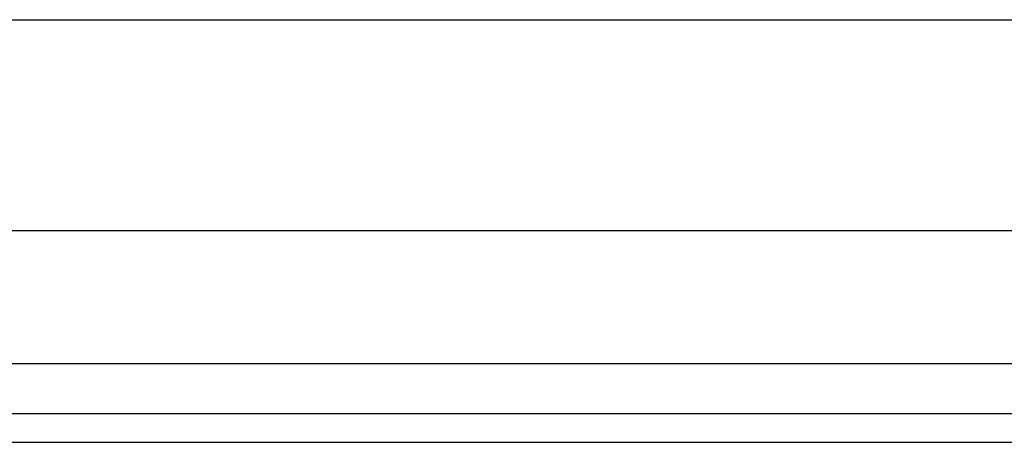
# Model space of a CAD drawing. Header units: inches. Extents: x 3 to 112, y 6 to 61.
# Tile 32 of 140: x 20.242 to 22.077, y 13.369 to 14.156. Entities that reach past the tile are written whole.
import ezdxf

# ---------------------------------------------------------------- set-up
doc = ezdxf.new("R2010")
doc.units = ezdxf.units.IN
doc.header["$MEASUREMENT"] = 0
doc.layers.add('Visible Edges(ANSI)', color=7, linetype='Continuous', lineweight=25)
doc.layers.add('Visible Tangent Edges(ANSI)', color=7, linetype='Continuous', lineweight=25)

msp = doc.modelspace()

# ---------------------------------------------------------------- linework, layer by layer
at = {"layer": 'Visible Edges(ANSI)'}
for p, q in [((4.2248, 14.1561), (22.3689, 14.1561)), ((22.3689, 13.7624), (4.2248, 13.7624)), ((23.1201, 13.4217), (3.4941, 13.4217)), ((3.4941, 13.3687), (23.1201, 13.3687))]:
    msp.add_line(p, q, dxfattribs=at)
at = {"layer": 'Visible Tangent Edges(ANSI)'}
msp.add_line((23.1201, 13.5147), (3.4941, 13.5147), dxfattribs=at)

doc.saveas('drawing.dxf')
